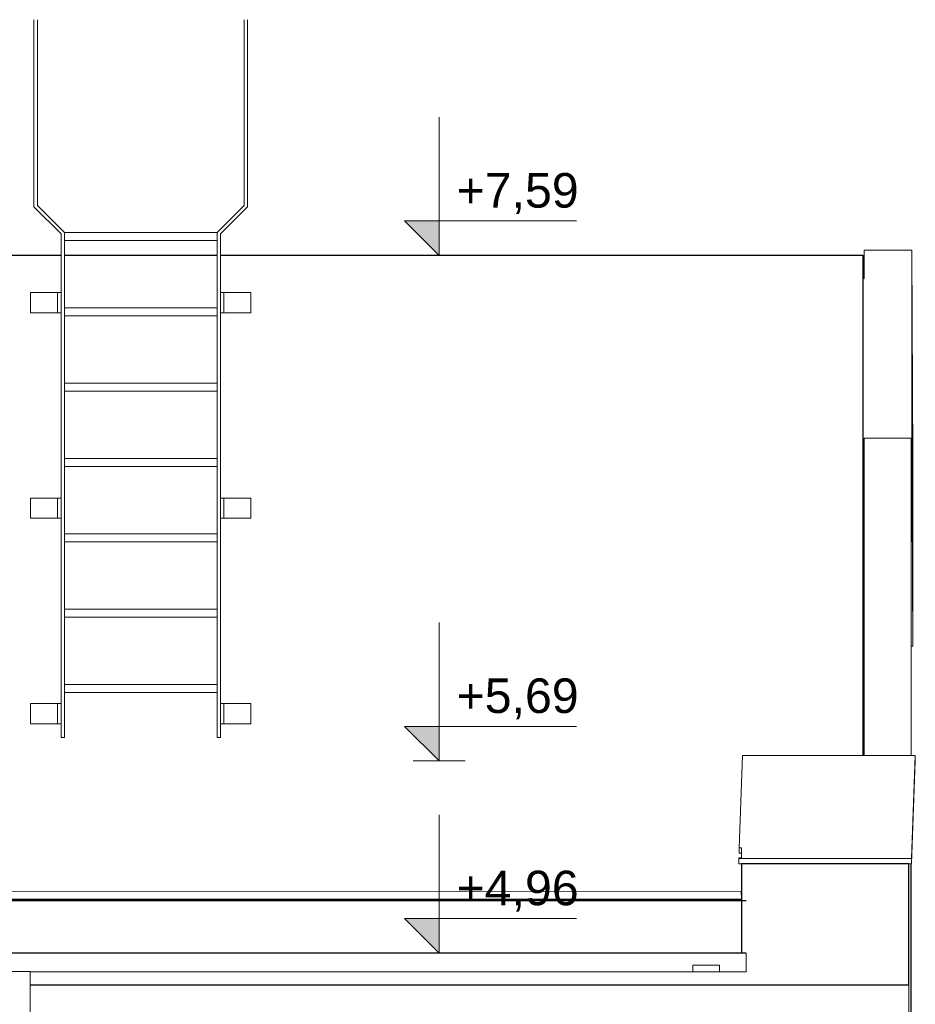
# Model space of a CAD drawing. Header units: centimetres. Extents: x -1412 to 8451, y -353 to 1224.
# Tile 21 of 24: x 4483 to 4820, y 550 to 920. Entities that reach past the tile are written whole.
import ezdxf

# ---------------------------------------------------------------- set-up
doc = ezdxf.new("R2010")
doc.units = ezdxf.units.CM
doc.header["$MEASUREMENT"] = 0
for name, color, linetype in [('00 - DRABINA DACHOWA', 7, 'Continuous'), ('00 - SUFIT Z BLACHY', 7, 'Continuous'), ('280-A Dachy Powłoki', 7, 'Continuous'), ('299-A Wymiary Opisy', 7, 'Continuous'), ('420-K Ściany', 7, 'Continuous'), ('530 - Rynny i rury spustowe', 7, 'Continuous')]:
    doc.layers.add(name, color=color, linetype=linetype)
for name, color, linetype, lineweight in [('00 - DRABINA DACHOWA_Nr_pióra__4', 7, 'Continuous', 20), ('00 - SUFIT Z BLACHY_Nr_pióra__12', 7, 'Continuous', 13), ('280-A Dachy Powłoki_Nr_pióra__13', 7, 'Continuous', 20), ('299-A Wymiary Opisy_Nr_pióra__11', 7, 'Continuous', 0), ('420-K Ściany_Nr_pióra__12', 7, 'Continuous', 13), ('420-K Ściany_Nr_pióra__13', 7, 'Continuous', 25), ('450-K Belki_Nr_pióra__13', 7, 'Continuous', 25), ('530 - Rynny i rury spustowe_Nr_pióra__4', 7, 'Continuous', 20)]:
    doc.layers.add(name, color=color, linetype=linetype, lineweight=lineweight)
for name, color, linetype, lineweight, true_color in [('280-A Dachy Powłoki_Nr_pióra__92', 7, 'Continuous', 20, 0xdfdfdf), ('420-K Ściany_Nr_pióra__82', 7, 'Continuous', 20, 0xd9b486), ('530 - Rynny i rury spustowe_Nr_pióra__84', 7, 'Continuous', 20, 0x70828f)]:
    doc.layers.add(name, color=color, linetype=linetype, lineweight=lineweight, true_color=true_color)
doc.styles.add('STYL_AUTOMATYCZNY_1', font='arial.ttf')

# ---------------------------------------------------------------- blocks, each defined once
blk = doc.blocks.new('ElemPrzekroju_100_2', base_point=(4814.55, 72.46))
at = {"layer": '420-K Ściany_Nr_pióra__13', "color": 7, "linetype": 'Continuous', "lineweight": 25}
for p, q in [((4498.77, 831.13), (3295.77, 831.13)), ((4557.5, 831.13), (4500.04, 831.13)), ((4800.45, 831.13), (4558.77, 831.13)), ((4800.45, 822.46), (4800.45, 831.13)), ((4800.45, 643.13), (4800.45, 822.46))]:
    blk.add_line(p, q, dxfattribs=at)
blk = doc.blocks.new('ElemPrzekroju_101_2', base_point=(4814.55, 72.46))
at = {"layer": '280-A Dachy Powłoki_Nr_pióra__13', "color": 7, "linetype": 'Continuous', "lineweight": 25}
blk.add_line((1807.83, 589.16), (4754.62, 589.16), dxfattribs=at)
blk = doc.blocks.new('ElemPrzekroju_115_2', base_point=(4814.55, 72.46))
at = {"layer": '00 - SUFIT Z BLACHY_Nr_pióra__12', "color": 7, "linetype": 'Continuous', "lineweight": 13}
for p, q in [((4754.62, 602.46), (4754.62, 574.63)), ((4818.41, 542.46), (4818.41, 602.46)), ((4817.62, 542.46), (4817.62, 556.8))]:
    blk.add_line(p, q, dxfattribs=at)
blk = doc.blocks.new('ElemPrzekroju_116_2', base_point=(4814.55, 72.46))
at = {"layer": '420-K Ściany_Nr_pióra__82', "color": 43, "linetype": 'Continuous', "lineweight": 20, "true_color": 0xd9b486}
for p, q in [((4800.45, 822.46), (4800.75, 822.46)), ((4800.75, 762.46), (4800.75, 643.13))]:
    blk.add_line(p, q, dxfattribs=at)
blk = doc.blocks.new('ElemPrzekroju_117_2', base_point=(4814.55, 72.46))
at = {"layer": '420-K Ściany_Nr_pióra__12', "color": 7, "linetype": 'Continuous', "lineweight": 13}
for p, q in [((4818.45, 643.13), (4818.45, 762.46)), ((4818.45, 97.46), (4818.45, 602.46))]:
    blk.add_line(p, q, dxfattribs=at)
blk = doc.blocks.new('ElemPrzekroju_118_2', base_point=(4814.55, 72.46))
at = {"layer": '280-A Dachy Powłoki_Nr_pióra__92', "color": 254, "linetype": 'Continuous', "lineweight": 20, "true_color": 0xdfdfdf}
for p, q in [((4800.45, 829.04), (4800.75, 829.04)), ((4800.75, 827.56), (4800.45, 827.56))]:
    blk.add_line(p, q, dxfattribs=at)
blk = doc.blocks.new('ElemPrzekroju_119_2', base_point=(4814.55, 72.46))
at = {"layer": '00 - SUFIT Z BLACHY_Nr_pióra__12', "color": 7, "linetype": 'Continuous', "lineweight": 13}
for p, q in [((4800.75, 822.46), (4800.75, 833.15)), ((4800.75, 833.15), (4818.75, 833.15)), ((4818.75, 833.15), (4818.75, 762.46)), ((4819.15, 754.92), (4818.75, 833.15)), ((4800.75, 762.46), (4818.45, 762.46)), ((4818.75, 762.46), (4800.75, 762.46)), ((4819.15, 684.23), (4818.75, 762.46)), ((4819.15, 754.92), (4819.15, 684.23)), ((4819.15, 684.23), (4818.45, 684.23))]:
    blk.add_line(p, q, dxfattribs=at)
blk = doc.blocks.new('ElemPrzekroju_125_2', base_point=(4814.55, 72.46))
at = {"layer": '280-A Dachy Powłoki_Nr_pióra__92', "color": 254, "linetype": 'Continuous', "lineweight": 20, "true_color": 0xdfdfdf}
for p, q in [((4754.61, 592.22), (2369.47, 589.22)), ((4754.62, 589.22), (4754.61, 592.22)), ((4754.62, 590.1), (4754.62, 591.15)), ((4754.63, 568.85), (4754.63, 574.63))]:
    blk.add_line(p, q, dxfattribs=at)
blk = doc.blocks.new('ElemPrzekroju_126_2', base_point=(4814.55, 72.46))
at = {"layer": '530 - Rynny i rury spustowe_Nr_pióra__4', "color": 7, "linetype": 'Continuous', "lineweight": 20}
for p, q in [((4756.41, 568.85), (1807.9, 568.85)), ((4756.41, 568.85), (4756.41, 565.35)), ((4746.41, 564.29), (4736.41, 564.29)), ((4736.41, 564.29), (4736.41, 561.85)), ((4746.41, 564.29), (4746.41, 561.85)), ((4756.41, 565.35), (4756.41, 562.79)), ((4756.41, 562.79), (4756.41, 561.85)), ((4736.41, 561.85), (4487.23, 561.85)), ((4746.41, 561.85), (4736.41, 561.85)), ((4756.41, 561.85), (4746.41, 561.85))]:
    blk.add_line(p, q, dxfattribs=at)
blk = doc.blocks.new('ElemPrzekroju_127_2', base_point=(4814.55, 72.46))
at = {"layer": '420-K Ściany_Nr_pióra__13', "color": 7, "linetype": 'Continuous', "lineweight": 25}
for p, q in [((4817.61, 602.46), (4754.64, 602.46)), ((4754.64, 602.46), (4754.64, 568.85)), ((4817.61, 556.8), (4817.61, 602.46)), ((4817.61, 556.8), (4487.23, 556.8))]:
    blk.add_line(p, q, dxfattribs=at)
blk = doc.blocks.new('ElemPrzekroju_129_2', base_point=(4814.55, 72.46))
at = {"layer": '530 - Rynny i rury spustowe_Nr_pióra__84', "color": 8, "linetype": 'Continuous', "lineweight": 20, "true_color": 0x70828f}
for p, q in [((4479.23, 562), (4479.54, 562)), ((4479.23, 562), (4479.23, 537)), ((4479.54, 562), (4480.4, 562)), ((4480.4, 562), (4481.7, 562)), ((4481.7, 562), (4483.23, 562)), ((4483.23, 562), (4484.76, 562)), ((4484.76, 562), (4486.06, 562)), ((4486.06, 562), (4486.93, 562)), ((4486.93, 562), (4487.23, 562)), ((4487.23, 562), (4487.23, 537)), ((4479.23, 537), (4479.23, 527)), ((4487.23, 537), (4487.23, 527)), ((4480.4, 536.34), (4481.7, 536.13)), ((4481.7, 536.13), (4483.23, 536.06)), ((4483.23, 536.06), (4484.76, 536.13)), ((4484.76, 536.13), (4486.06, 536.34)), ((4479.23, 527), (4479.23, 482)), ((4480.4, 526.34), (4481.7, 526.13)), ((4481.7, 526.13), (4483.23, 526.06)), ((4483.23, 526.06), (4484.76, 526.13)), ((4484.76, 526.13), (4486.06, 526.34)), ((4487.23, 527), (4487.23, 482)), ((4479.23, 482), (4479.54, 482)), ((4479.54, 482), (4480.4, 482)), ((4480.4, 482), (4481.7, 482)), ((4481.7, 482), (4483.23, 482)), ((4483.23, 482), (4484.76, 482)), ((4484.76, 482), (4486.06, 482)), ((4486.06, 482), (4486.93, 482)), ((4486.93, 482), (4487.23, 482))]:
    blk.add_line(p, q, dxfattribs=at)
blk = doc.blocks.new('ElemPrzekroju_166_2', base_point=(4814.55, 72.46))
at = {"layer": '00 - DRABINA DACHOWA_Nr_pióra__4', "color": 7, "linetype": 'Continuous', "lineweight": 20}
for p, q in [((4488.61, 919.8), (4488.61, 919.51)), ((4488.61, 919.51), (4488.61, 918.68)), ((4488.61, 918.68), (4488.61, 917.44)), ((4489.88, 919.8), (4489.88, 919.51)), ((4489.88, 919.51), (4489.88, 918.68)), ((4489.88, 918.68), (4489.88, 917.44)), ((4567.66, 919.8), (4567.66, 919.51)), ((4567.66, 919.51), (4567.66, 918.68)), ((4567.66, 918.68), (4567.66, 917.44)), ((4568.93, 919.8), (4568.93, 919.51)), ((4568.93, 919.51), (4568.93, 918.68)), ((4568.93, 918.68), (4568.93, 917.44)), ((4488.61, 917.44), (4488.61, 915.99)), ((4488.61, 849.43), (4488.61, 915.99)), ((4489.88, 917.44), (4489.88, 915.99)), ((4489.88, 849.96), (4489.88, 915.99)), ((4567.66, 917.44), (4567.66, 915.99)), ((4567.66, 849.96), (4567.66, 915.99)), ((4568.93, 917.44), (4568.93, 915.99)), ((4568.93, 849.43), (4568.93, 915.99)), ((4498.77, 839.27), (4488.61, 849.43)), ((4500.04, 839.8), (4489.88, 849.96)), ((4557.5, 839.8), (4567.66, 849.96)), ((4558.77, 839.27), (4568.93, 849.43)), ((4498.77, 817.26), (4498.77, 839.27)), ((4500.04, 649.96), (4500.04, 839.8)), ((4500.04, 839.8), (4557.5, 839.8)), ((4500.04, 836.8), (4557.5, 836.8)), ((4557.5, 649.96), (4557.5, 839.8)), ((4558.77, 817.26), (4558.77, 839.27)), ((4487.34, 817.26), (4497.5, 817.26)), ((4487.34, 809.64), (4487.34, 817.26)), ((4497.5, 817.26), (4498.77, 817.26)), ((4497.5, 809.64), (4497.5, 817.26)), ((4498.77, 809.64), (4498.77, 817.26)), ((4560.04, 817.26), (4558.77, 817.26)), ((4558.77, 809.64), (4558.77, 817.26)), ((4570.2, 817.26), (4560.04, 817.26)), ((4560.04, 809.64), (4560.04, 817.26)), ((4570.2, 809.64), (4570.2, 817.26)), ((4500.04, 811.46), (4557.5, 811.46)), ((4487.34, 809.64), (4497.5, 809.64)), ((4497.5, 809.64), (4498.77, 809.64)), ((4498.77, 739.96), (4498.77, 809.64)), ((4500.04, 808.46), (4557.5, 808.46)), ((4560.04, 809.64), (4558.77, 809.64)), ((4558.77, 739.96), (4558.77, 809.64)), ((4570.2, 809.64), (4560.04, 809.64)), ((4500.04, 783.13), (4557.5, 783.13)), ((4500.04, 780.13), (4557.5, 780.13)), ((4500.04, 754.8), (4557.5, 754.8)), ((4500.04, 751.8), (4557.5, 751.8)), ((4487.34, 739.96), (4497.5, 739.96)), ((4487.34, 732.34), (4487.34, 739.96)), ((4497.5, 739.96), (4498.77, 739.96)), ((4497.5, 732.34), (4497.5, 739.96)), ((4498.77, 732.34), (4498.77, 739.96)), ((4560.04, 739.96), (4558.77, 739.96)), ((4558.77, 732.34), (4558.77, 739.96)), ((4570.2, 739.96), (4560.04, 739.96)), ((4560.04, 732.34), (4560.04, 739.96)), ((4570.2, 732.34), (4570.2, 739.96)), ((4487.34, 732.34), (4497.5, 732.34)), ((4497.5, 732.34), (4498.77, 732.34)), ((4498.77, 662.66), (4498.77, 732.34)), ((4560.04, 732.34), (4558.77, 732.34)), ((4558.77, 662.66), (4558.77, 732.34)), ((4570.2, 732.34), (4560.04, 732.34)), ((4500.04, 726.46), (4557.5, 726.46)), ((4500.04, 723.46), (4557.5, 723.46)), ((4500.04, 698.13), (4557.5, 698.13)), ((4500.04, 695.13), (4557.5, 695.13)), ((4500.04, 669.8), (4557.5, 669.8)), ((4500.04, 666.8), (4557.5, 666.8)), ((4487.34, 662.66), (4497.5, 662.66)), ((4487.34, 655.04), (4487.34, 662.66)), ((4497.5, 662.66), (4498.77, 662.66)), ((4497.5, 655.04), (4497.5, 662.66)), ((4498.77, 655.04), (4498.77, 662.66)), ((4560.04, 662.66), (4558.77, 662.66)), ((4558.77, 655.04), (4558.77, 662.66)), ((4570.2, 662.66), (4560.04, 662.66)), ((4560.04, 655.04), (4560.04, 662.66)), ((4570.2, 655.04), (4570.2, 662.66)), ((4487.34, 655.04), (4497.5, 655.04)), ((4497.5, 655.04), (4498.77, 655.04)), ((4498.77, 649.96), (4498.77, 655.04)), ((4560.04, 655.04), (4558.77, 655.04)), ((4558.77, 649.96), (4558.77, 655.04)), ((4570.2, 655.04), (4560.04, 655.04)), ((4498.77, 649.96), (4500.04, 649.96)), ((4558.77, 649.96), (4557.5, 649.96))]:
    blk.add_line(p, q, dxfattribs=at)
blk = doc.blocks.new('ElemPrzekroju_167_2', base_point=(4814.55, 72.46))
at = {"layer": '00 - SUFIT Z BLACHY_Nr_pióra__12', "color": 7, "linetype": 'Continuous', "lineweight": 13}
for p, q in [((4753.76, 608.5), (4755.04, 643.13)), ((4766.61, 643.13), (4755.04, 643.13)), ((4820.04, 643.13), (4766.61, 643.13)), ((4818.61, 604.46), (4820.04, 643.13)), ((4818.61, 602.46), (4820.04, 641.13)), ((4820.04, 641.13), (4820.04, 643.13)), ((4753.76, 608.5), (4753.76, 606.5)), ((4753.76, 608.5), (4754.7, 608.5)), ((4754.7, 608.5), (4754.62, 604.65)), ((4753.61, 604.46), (4753.62, 604.65)), ((4818.61, 604.46), (4753.61, 604.46)), ((4753.61, 604.46), (4753.61, 602.46)), ((4753.62, 604.65), (4754.62, 604.65)), ((4753.76, 606.5), (4754.65, 606.5)), ((4818.61, 602.46), (4818.61, 604.46)), ((4753.61, 602.46), (4818.61, 602.46))]:
    blk.add_line(p, q, dxfattribs=at)
blk = doc.blocks.new('Wymiary_9_2', base_point=(4641, 72.46))
at = {"layer": '299-A Wymiary Opisy_Nr_pióra__11', "linetype": 'Continuous', "lineweight": 0}
for points in [[(4641, 831.13), (4641, 844.13), (4628, 844.13)], [(4641, 641.13), (4641, 654.13), (4628, 654.13)], [(4641, 568.85), (4641, 581.85), (4628, 581.85)]]:
    blk.add_hatch(color=7, dxfattribs=at).paths.add_polyline_path(points)
at = {"layer": '299-A Wymiary Opisy_Nr_pióra__11', "color": 7, "linetype": 'Continuous', "lineweight": 0}
for p, q in [((4641, 831.13), (4641, 883.13)), ((4641, 831.13), (4628, 844.13)), ((4628, 844.13), (4641, 844.13)), ((4641, 844.13), (4692.61, 844.13)), ((4641, 831.13), (4631.25, 831.13)), ((4641, 831.13), (4650.75, 831.13)), ((4641, 641.13), (4641, 693.13)), ((4641, 641.13), (4628, 654.13)), ((4628, 654.13), (4641, 654.13)), ((4641, 654.13), (4692.61, 654.13)), ((4641, 641.13), (4631.25, 641.13)), ((4641, 641.13), (4650.75, 641.13)), ((4641, 568.85), (4641, 620.85)), ((4641, 568.85), (4628, 581.85)), ((4628, 581.85), (4641, 581.85)), ((4641, 581.85), (4692.61, 581.85)), ((4641, 568.85), (4631.25, 568.85)), ((4641, 568.85), (4650.75, 568.85))]:
    blk.add_line(p, q, dxfattribs=at)
at = {"layer": '299-A Wymiary Opisy_Nr_pióra__11', "color": 7, "lineweight": 0, "char_height": 13, "attachment_point": 7, "style": 'STYL_AUTOMATYCZNY_1'}
for s, insert in [('\\A1;{\\pql;\\fArial|b0|i0|c238|p0;\\W1.000000;+7,59}', (4647.5, 846.73)), ('\\A1;{\\pql;\\fArial|b0|i0|c238|p0;\\W1.000000;+5,69}', (4647.5, 656.73)), ('\\A1;{\\pql;\\fArial|b0|i0|c238|p0;\\W1.000000;+4,96}', (4647.5, 584.45))]:
    blk.add_mtext(s, dxfattribs=dict(at, insert=insert))

msp = doc.modelspace()

# ---------------------------------------------------------------- linework, layer by layer
at = {"layer": '450-K Belki_Nr_pióra__13', "color": 7, "linetype": 'Continuous', "lineweight": 25}
for p, q in [((4756.41, 588.53), (1807.7, 588.53)), ((4756.41, 568.85), (1807.7, 568.85))]:
    msp.add_line(p, q, dxfattribs=at)

# ---------------------------------------------------------------- block references
at = {"layer": '00 - DRABINA DACHOWA', "lineweight": 0}
msp.add_blockref('ElemPrzekroju_166_2', (4814.55, 72.46), dxfattribs=at)
at = {"layer": '00 - SUFIT Z BLACHY', "lineweight": 0}
for name in ['ElemPrzekroju_119_2', 'ElemPrzekroju_167_2', 'ElemPrzekroju_115_2']:
    msp.add_blockref(name, (4814.55, 72.46), dxfattribs=at)
at = {"layer": '280-A Dachy Powłoki', "lineweight": 0}
for name in ['ElemPrzekroju_118_2', 'ElemPrzekroju_101_2', 'ElemPrzekroju_125_2']:
    msp.add_blockref(name, (4814.55, 72.46), dxfattribs=at)
at = {"layer": '299-A Wymiary Opisy', "color": 7, "linetype": 'Continuous', "lineweight": 0}
msp.add_blockref('Wymiary_9_2', (4641, 72.46), dxfattribs=at)
at = {"layer": '420-K Ściany', "lineweight": 0}
for name in ['ElemPrzekroju_100_2', 'ElemPrzekroju_116_2', 'ElemPrzekroju_117_2', 'ElemPrzekroju_127_2']:
    msp.add_blockref(name, (4814.55, 72.46), dxfattribs=at)
at = {"layer": '530 - Rynny i rury spustowe', "lineweight": 0}
for name in ['ElemPrzekroju_126_2', 'ElemPrzekroju_129_2']:
    msp.add_blockref(name, (4814.55, 72.46), dxfattribs=at)

doc.saveas('drawing.dxf')
